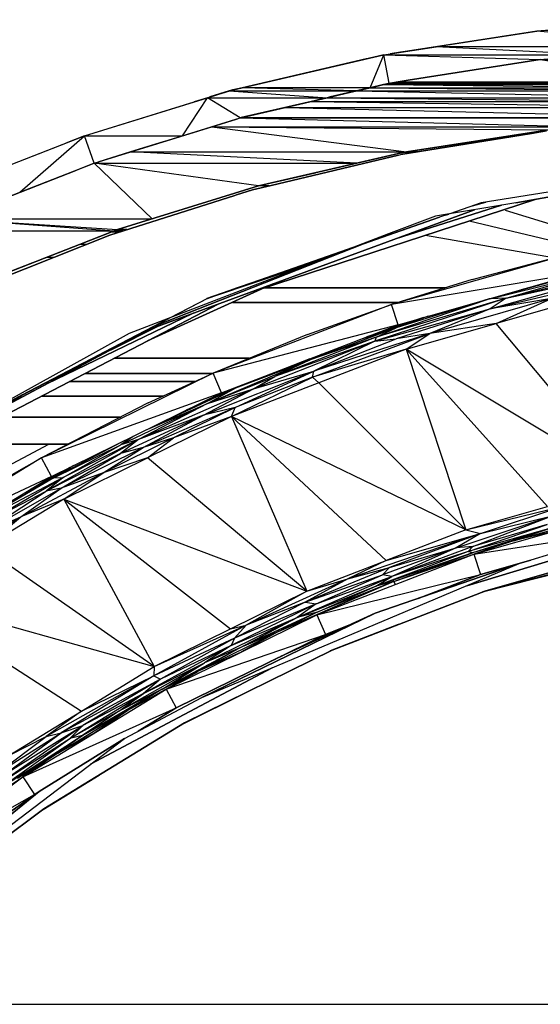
# Model space of a CAD drawing. Header units: millimetres. Extents: x 61846 to 198573, y 13020 to 52988.
# Tile 205 of 240: x 180798 to 181164, y 25758 to 26451. Entities that reach past the tile are written whole.
import ezdxf

# ---------------------------------------------------------------- set-up
doc = ezdxf.new("R2010")
doc.units = ezdxf.units.MM
for name, color, linetype, lineweight in [('A-COLS', 52, 'Continuous', 35), ('A-ROOF', 132, 'Continuous', 35), ('S-BEAM', 12, 'Continuous', 35)]:
    doc.layers.add(name, color=color, linetype=linetype, lineweight=lineweight)

# ---------------------------------------------------------------- blocks, each defined once
blk = doc.blocks.new('28_PBT_SF_toneeltoren_dakboog_28_PBT_SF_toneeltoren_dakboog as R_2584242 - 28_PBT_SF_toneeltoren_dakboog_28_PBT_SF_toneeltoren_dakboog as R_2584242-313469-GZ lierenkamer 3')
at = {"layer": 'S-BEAM', "color": 250, "lineweight": 25}
for p, q in [((-47560.05, 26375.52), (-47865.66, 26321.9)), ((-47560.05, 26375.52), (-47865.66, 26321.9)), ((-47865.66, 26321.9), (-47560.05, 26375.52)), ((-47852.01, 26324.29), (-48044.44, 26261.36)), ((-48044.44, 26261.36), (-47852.01, 26324.29)), ((-47865.66, 26321.9), (-47922.16, 26312.45)), ((-47895.98, 26319.75), (-47886.59, 26322.37)), ((-47886.59, 26322.37), (-47895.98, 26319.75)), ((-47894.74, 26317.04), (-48126.22, 26231.95)), ((-48126.22, 26231.95), (-47894.74, 26317.04)), ((-47875.63, 26320.23), (-47950.25, 26296.63)), ((-47950.25, 26296.63), (-47875.63, 26320.23)), ((-47922.16, 26312.45), (-47955.1, 26300.02)), ((-47955.1, 26300.02), (-48137.66, 26229.9)), ((-48119.91, 26235.24), (-47972.86, 26293.04)), ((-47972.86, 26293.04), (-48119.91, 26235.24)), ((-47978.51, 26291.03), (-48082.96, 26254.52)), ((-48082.96, 26254.52), (-47978.51, 26291.03)), ((-48082.97, 26254.51), (-48005.26, 26280.75)), ((-48005.26, 26280.75), (-48082.97, 26254.51)), ((-48124.7, 26224.82), (-48037.07, 26264.72)), ((-48037.07, 26264.72), (-48124.7, 26224.82)), ((-48074.54, 26250.95), (-48299.71, 26133.64)), ((-48299.71, 26133.64), (-48074.54, 26250.95)), ((-48195.6, 26194.5), (-48092.67, 26244.28)), ((-48092.67, 26244.28), (-48195.6, 26194.5)), ((-48122.83, 26233.2), (-48230.88, 26175.73)), ((-48230.88, 26175.73), (-48122.83, 26233.2)), ((-48213.4, 26186.42), (-48125.66, 26232.16)), ((-48125.66, 26232.16), (-48213.4, 26186.42)), ((-48150.42, 26218.53), (-48116.32, 26235.59)), ((-48116.32, 26235.59), (-48150.42, 26218.53)), ((-48137.66, 26229.9), (-48266.99, 26158.42)), ((-48212.85, 26186.76), (-48347.91, 26104.16)), ((-48347.91, 26104.16), (-48212.85, 26186.76)), ((-47788.9, 26085.82), (-47900.05, 26052.4)), ((-47900.05, 26052.4), (-47788.9, 26085.82)), ((-47863.13, 26067.98), (-47821.98, 26080.69)), ((-48086.56, 25973.66), (-47863.13, 26067.98)), ((-47964.46, 26033.03), (-47863.13, 26067.98)), ((-47863.13, 26067.98), (-47964.46, 26033.03)), ((-47964.46, 26033.03), (-48086.56, 25973.66)), ((-48086.56, 25973.66), (-47964.46, 26033.03)), ((-48031.09, 26002.54), (-47964.46, 26033.03)), ((-47964.46, 26033.03), (-48031.09, 26002.54)), ((-48038.01, 25999.38), (-48034.81, 26000.84)), ((-48034.81, 26000.84), (-48038.01, 25999.38)), ((-48164.8, 25926.83), (-48036.96, 25994.6)), ((-48036.96, 25994.6), (-48164.8, 25926.83)), ((-48141.01, 25944.91), (-48086.56, 25973.66)), ((-48360.78, 25777.85), (-48141.01, 25944.91)), ((-48141.01, 25944.91), (-48201.08, 25907.6)), ((-48201.08, 25907.6), (-48141.01, 25944.91)), ((-48201.08, 25907.6), (-48360.78, 25777.85)), ((-48360.78, 25777.85), (-48201.08, 25907.6)), ((-48201.08, 25907.6), (-48234.79, 25883.84)), ((-48234.79, 25883.84), (-48201.08, 25907.6))]:
    blk.add_line(p, q, dxfattribs=at)
blk = doc.blocks.new('28_PBT_SF_toneeltoren_dakboog_28_PBT_SF_toneeltoren_dakboog as R_2584242 - 28_PBT_SF_toneeltoren_dakboog_28_PBT_SF_toneeltoren_dakboog as R_2584242-313473-GZ lierenkamer 3')
blk.add_blockref('28_PBT_SF_toneeltoren_dakboog_28_PBT_SF_toneeltoren_dakboog as R_2584242 - 28_PBT_SF_toneeltoren_dakboog_28_PBT_SF_toneeltoren_dakboog as R_2584242-313469-GZ lierenkamer 3', (0, 0))
blk = doc.blocks.new('28_PBT_SC_staal_H-profiel_gekromd_dak toneeltoren_S355_HE200B_betondak_as 20_2666731 - 28_PBT_SC_staal_H-profiel_gekromd_dak toneeltoren_S355_HE200B_betondak_as 20_2666731-313531-GZ lierenkamer 3')
at = {"layer": 'A-COLS', "color": 250, "lineweight": 25}
for p, q in [((-47823.57, 26287.24), (-47953.02, 26250.33)), ((-47872.4, 26254.75), (-47796.48, 26273.69)), ((-47820.16, 26272.64), (-47953.02, 26250.33)), ((-47948.33, 26236.08), (-47820.16, 26272.64)), ((-47884.24, 26254.36), (-47824.53, 26270.86)), ((-47883.83, 26254.48), (-47816.27, 26271.01)), ((-47883.72, 26247.38), (-47803.54, 26269.72)), ((-47883.72, 26247.38), (-47792.35, 26268.57)), ((-47872.4, 26254.75), (-47816.27, 26271.01)), ((-47872.4, 26254.75), (-47803.54, 26269.72)), ((-47824.53, 26270.86), (-47861.86, 26260.74)), ((-47872.4, 26254.75), (-47964.84, 26224.57)), ((-47872.4, 26254.75), (-47963.81, 26227.43)), ((-47963.81, 26227.43), (-47884.24, 26254.35)), ((-47884.31, 26254.34), (-47949.84, 26234)), ((-47840.44, 26254.54), (-47926.05, 26230.05)), ((-47872.4, 26254.75), (-47883.97, 26254.43)), ((-47872.4, 26254.75), (-47883.72, 26247.38)), ((-47840.44, 26254.54), (-47883.72, 26247.38)), ((-47816.06, 26255.11), (-47879.38, 26237.05)), ((-47879.38, 26237.05), (-47840.44, 26254.54)), ((-47953.02, 26250.33), (-48078.63, 26201.95)), ((-47964.84, 26224.57), (-47883.72, 26247.38)), ((-47948.33, 26236.08), (-47953.02, 26250.33)), ((-47883.72, 26247.38), (-47949.81, 26226.16)), ((-47883.72, 26247.38), (-47926.05, 26230.05)), ((-47930.49, 26241.17), (-47970.38, 26227.59)), ((-47927.15, 26242.12), (-47949.84, 26234)), ((-47948.33, 26236.08), (-48078.63, 26201.95)), ((-48072.71, 26188.17), (-47948.33, 26236.08)), ((-47949.84, 26234), (-48010.18, 26211.55)), ((-47975.43, 26225.64), (-47949.84, 26234)), ((-47963.81, 26227.43), (-47949.84, 26234)), ((-47942.71, 26218.98), (-47879.38, 26237.05)), ((-47879.38, 26237.05), (-47926.05, 26230.05)), ((-47785.56, 26124.63), (-47879.38, 26237.05)), ((-47963.81, 26227.43), (-48035.17, 26199.73)), ((-47963.81, 26227.43), (-48010.18, 26211.55)), ((-48008.67, 26199.18), (-47926.05, 26230.05)), ((-47926.05, 26230.05), (-48007.66, 26203.43)), ((-48007.66, 26203.43), (-47949.81, 26226.16)), ((-47963.81, 26227.43), (-47964.84, 26224.57)), ((-47964.84, 26224.57), (-47949.81, 26226.16)), ((-47926.05, 26230.05), (-47949.81, 26226.16)), ((-47942.71, 26218.98), (-47926.05, 26230.05)), ((-47964.84, 26224.57), (-48050.08, 26190.93)), ((-47964.84, 26224.57), (-48035.17, 26199.73)), ((-47942.71, 26218.98), (-48008.67, 26199.18)), ((-47964.84, 26224.57), (-48007.66, 26203.43)), ((-47942.71, 26218.98), (-48004.15, 26195.31)), ((-47785.56, 26124.63), (-47942.71, 26218.98)), ((-47942.71, 26218.98), (-47900.82, 26091.69)), ((-47942.71, 26218.98), (-47843.19, 26108.16)), ((-48082.51, 26180.68), (-48010.18, 26211.55)), ((-48010.52, 26212.12), (-48062.55, 26191.69)), ((-48062.55, 26191.69), (-48010.18, 26211.55)), ((-48010.18, 26211.55), (-48035.17, 26199.73)), ((-48002.44, 26215.24), (-48010.18, 26211.55)), ((-48078.63, 26201.95), (-48199.39, 26142.5)), ((-48085.47, 26172.54), (-48007.66, 26203.43)), ((-48082.51, 26180.68), (-48035.17, 26199.73)), ((-48072.71, 26188.17), (-48078.63, 26201.95)), ((-48065.6, 26171.63), (-48008.67, 26199.18)), ((-48063.15, 26177.9), (-48007.66, 26203.43)), ((-48008.67, 26199.18), (-48063.15, 26177.9)), ((-48062.55, 26191.69), (-48042.19, 26199.93)), ((-48050.08, 26190.93), (-48007.66, 26203.43)), ((-48050.08, 26190.93), (-48035.17, 26199.73)), ((-48008.67, 26199.18), (-48007.66, 26203.43)), ((-48004.15, 26195.31), (-48008.67, 26199.18)), ((-48050.08, 26190.93), (-48131.04, 26155.25)), ((-48117.89, 26165.92), (-48062.55, 26191.69)), ((-48062.55, 26191.69), (-48097.62, 26175.9)), ((-48085.47, 26172.54), (-48050.08, 26190.93)), ((-48082.51, 26180.68), (-48062.55, 26191.69)), ((-48082.51, 26180.68), (-48050.08, 26190.93)), ((-48072.71, 26188.17), (-48062.55, 26191.69)), ((-48004.15, 26195.31), (-48065.6, 26171.63)), ((-47900.82, 26091.69), (-48004.15, 26195.31)), ((-48072.71, 26188.17), (-48199.39, 26142.5)), ((-48192.28, 26129.29), (-48072.71, 26188.17)), ((-48082.51, 26180.68), (-48143.52, 26151.72)), ((-48082.51, 26180.68), (-48131.04, 26155.25)), ((-48063.15, 26177.9), (-48127.85, 26149.69)), ((-48126.2, 26161.83), (-48082.51, 26180.68)), ((-48063.15, 26177.9), (-48106.5, 26156.45)), ((-48063.15, 26177.9), (-48085.47, 26172.54)), ((-48065.6, 26171.63), (-48063.15, 26177.9)), ((-48085.47, 26172.54), (-48143.76, 26145.56)), ((-48085.47, 26172.54), (-48131.04, 26155.25)), ((-48127.85, 26149.69), (-48085.47, 26172.54)), ((-48065.6, 26171.63), (-48124.67, 26142.54)), ((-48065.6, 26171.63), (-48106.5, 26156.45)), ((-47900.82, 26091.69), (-48065.6, 26171.63)), ((-48065.6, 26171.63), (-48012.66, 26048.53)), ((-48065.6, 26171.63), (-47956.74, 26070.11)), ((-48106.5, 26156.45), (-48155.98, 26131.95)), ((-48134.87, 26157.56), (-48143.52, 26151.72)), ((-48106.5, 26156.45), (-48127.85, 26149.69)), ((-48124.67, 26142.54), (-48106.5, 26156.45)), ((-48131.04, 26155.25), (-48196.21, 26118.88)), ((-48143.61, 26153.25), (-48190.67, 26128.38)), ((-48190.67, 26128.38), (-48143.52, 26151.72)), ((-48127.85, 26149.69), (-48185.56, 26121.01)), ((-48131.04, 26155.25), (-48184.13, 26128.69)), ((-48184.13, 26128.69), (-48143.52, 26151.72)), ((-48155.98, 26131.95), (-48127.85, 26149.69)), ((-48131.04, 26155.25), (-48143.76, 26145.56)), ((-48127.85, 26149.69), (-48143.76, 26145.56)), ((-48131.04, 26155.25), (-48143.52, 26151.72)), ((-48199.39, 26142.5), (-48314.34, 26072.45)), ((-48192.28, 26129.29), (-48199.39, 26142.5)), ((-48143.76, 26145.56), (-48196.21, 26118.88)), ((-48185.56, 26121.01), (-48143.76, 26145.56)), ((-48183.74, 26113.45), (-48124.67, 26142.54)), ((-48124.67, 26142.54), (-48155.98, 26131.95)), ((-48012.66, 26048.53), (-48124.67, 26142.54)), ((-48179.41, 26135.63), (-48207.43, 26120.06)), ((-48176.69, 26136.97), (-48190.67, 26128.38)), ((-48192.28, 26129.29), (-48314.34, 26072.45)), ((-48306.09, 26059.93), (-48192.28, 26129.29)), ((-48184.13, 26128.69), (-48249.3, 26094.27)), ((-48190.67, 26128.38), (-48249.3, 26094.27)), ((-48235.94, 26098.3), (-48184.13, 26128.69)), ((-48214.02, 26101.03), (-48155.98, 26131.95)), ((-48190.67, 26128.38), (-48213.65, 26116.27)), ((-48184.13, 26128.69), (-48196.21, 26118.88)), ((-48190.67, 26128.38), (-48184.13, 26128.69)), ((-48155.98, 26131.95), (-48185.56, 26121.01)), ((-48183.74, 26113.45), (-48155.98, 26131.95)), ((-48243.9, 26087.77), (-48185.56, 26121.01)), ((-48214.02, 26101.03), (-48185.56, 26121.01)), ((-48185.56, 26121.01), (-48196.21, 26118.88)), ((-48243.9, 26087.77), (-48196.21, 26118.88)), ((-48235.94, 26098.3), (-48196.21, 26118.88)), ((-48183.74, 26113.45), (-48239.96, 26079.17)), ((-48183.74, 26113.45), (-48214.02, 26101.03)), ((-48183.74, 26113.45), (-48120.16, 25995.49)), ((-48183.74, 26113.45), (-48066.41, 26022.01)), ((-48183.74, 26113.45), (-48012.66, 26048.53)), ((-47900.82, 26091.69), (-47830.52, 26109.06)), ((-47900.82, 26091.69), (-47843.19, 26108.16)), ((-47895.19, 26074.59), (-47781.46, 26107.1)), ((-47890.3, 26089.13), (-47830.52, 26109.06)), ((-48266.35, 26068.53), (-48214.02, 26101.03)), ((-48243.9, 26087.77), (-48214.02, 26101.03)), ((-48239.96, 26079.17), (-48214.02, 26101.03)), ((-47907.56, 26079.03), (-47840.08, 26101.63)), ((-47895.87, 26080.11), (-47840.08, 26101.63)), ((-47890.3, 26089.13), (-47840.08, 26101.63)), ((-47867.21, 26084), (-47804.8, 26101.73)), ((-47899.06, 26076.62), (-47843.57, 26095.62)), ((-47839.31, 26093.42), (-47899.06, 26076.62)), ((-47839.31, 26093.42), (-47895.93, 26075.69)), ((-47843.57, 26095.62), (-47895.87, 26080.11)), ((-47839.31, 26093.42), (-47867.21, 26084)), ((-47890.3, 26089.13), (-47983.7, 26057.18)), ((-47900.82, 26091.69), (-47956.74, 26070.11)), ((-47956.74, 26070.11), (-47890.3, 26089.13)), ((-47890.3, 26089.13), (-47954.54, 26065.3)), ((-47890.3, 26089.13), (-47907.56, 26079.03)), ((-47900.82, 26091.69), (-47890.3, 26089.13)), ((-47895.19, 26074.59), (-47778.04, 26092.49)), ((-47838.33, 26090.85), (-47867.21, 26084)), ((-47895.87, 26080.11), (-47952.8, 26058.98)), ((-47895.87, 26080.11), (-47907.56, 26079.03)), ((-47899.06, 26076.62), (-47895.87, 26080.11)), ((-47867.21, 26084), (-47895.93, 26075.69)), ((-47867.21, 26084), (-47895.19, 26074.59)), ((-47886.75, 26048.95), (-47775.31, 26080.81)), ((-47775.31, 26080.81), (-47886.75, 26048.95)), ((-48120.16, 25995.49), (-48239.96, 26079.17)), ((-48005.54, 26031.99), (-47895.19, 26074.59)), ((-47899.06, 26076.62), (-47964, 26052.23)), ((-47895.93, 26075.69), (-47964, 26052.23)), ((-47907.56, 26079.03), (-47959.46, 26060.12)), ((-47954.54, 26065.3), (-47907.56, 26079.03)), ((-47907.56, 26079.03), (-47952.8, 26058.98)), ((-47899.06, 26076.62), (-47952.8, 26058.98)), ((-47951.3, 26055.52), (-47895.93, 26075.69)), ((-47951.3, 26055.52), (-47895.19, 26074.59)), ((-47895.93, 26075.69), (-47899.06, 26076.62)), ((-47895.19, 26074.59), (-47890.5, 26060.35)), ((-48012.66, 26048.53), (-47956.74, 26070.11)), ((-47956.74, 26070.11), (-47983.7, 26057.18)), ((-47855.02, 26070.49), (-47890.5, 26060.35)), ((-47890.5, 26060.35), (-47855.02, 26070.49)), ((-48019.35, 26030.12), (-47952.8, 26058.98)), ((-47954.54, 26065.3), (-48013.86, 26040.76)), ((-48013.86, 26040.76), (-47959.46, 26060.12)), ((-48006.17, 26039.61), (-47959.46, 26060.12)), ((-48006.17, 26039.61), (-47952.8, 26058.98)), ((-48005.54, 26031.99), (-47890.5, 26060.35)), ((-47983.7, 26057.18), (-47954.54, 26065.3)), ((-47964, 26052.23), (-47952.8, 26058.98)), ((-47954.54, 26065.3), (-47959.46, 26060.12)), ((-47952.8, 26058.98), (-47959.46, 26060.12)), ((-47890.5, 26060.35), (-47934.32, 26043.43)), ((-47934.32, 26043.43), (-47890.5, 26060.35)), ((-47983.7, 26057.18), (-48055.29, 26024.64)), ((-47951.32, 26055.58), (-48032.71, 26020.29)), ((-48019.35, 26030.12), (-47964, 26052.23)), ((-47983.7, 26057.18), (-48013.86, 26040.76)), ((-48012.66, 26048.53), (-47983.7, 26057.18)), ((-47951.3, 26055.52), (-48005.54, 26031.99)), ((-47951.3, 26055.52), (-48005.34, 26033.75)), ((-48005.34, 26033.75), (-47964, 26052.23)), ((-47978.44, 26043.83), (-47951.32, 26055.58)), ((-47951.3, 26055.52), (-47964, 26052.23)), ((-47951.3, 26055.52), (-47950.37, 26053.3)), ((-48296.19, 26044.89), (-48171.31, 25964.24)), ((-48296.19, 26044.89), (-48120.16, 25995.49)), ((-48066.41, 26022.01), (-48012.66, 26048.53)), ((-48012.66, 26048.53), (-48055.29, 26024.64)), ((-47994.88, 26007.19), (-47886.75, 26048.95)), ((-47886.75, 26048.95), (-47994.88, 26007.19)), ((-48006.17, 26039.61), (-48065.83, 26010.39)), ((-48013.86, 26040.76), (-48063.63, 26015.48)), ((-48006.17, 26039.61), (-48063.63, 26015.48)), ((-48013.86, 26040.76), (-48055.29, 26024.64)), ((-47978.44, 26043.83), (-48032.71, 26020.29)), ((-48006.17, 26039.61), (-48019.35, 26030.12)), ((-48013.86, 26040.76), (-48006.17, 26039.61)), ((-48111.62, 25979.64), (-48005.54, 26031.99)), ((-48005.34, 26033.75), (-48059.91, 26008.73)), ((-48005.34, 26033.75), (-48032.68, 26020.24)), ((-48032.68, 26020.24), (-48005.54, 26031.99)), ((-48005.34, 26033.75), (-48019.35, 26030.12)), ((-48005.54, 26031.99), (-48009.18, 26030.43)), ((-48005.54, 26031.99), (-48002.78, 26033.2)), ((-48005.54, 26031.99), (-47999.62, 26018.21)), ((-48055.29, 26024.64), (-48120.43, 25988.92)), ((-48120.16, 25995.49), (-48055.29, 26024.64)), ((-48019.35, 26030.12), (-48084.6, 25998.21)), ((-48066.41, 26022.01), (-48055.29, 26024.64)), ((-48065.83, 26010.39), (-48019.35, 26030.12)), ((-48055.29, 26024.64), (-48063.63, 26015.48)), ((-48059.91, 26008.73), (-48019.35, 26030.12)), ((-47981.83, 26025.08), (-47999.62, 26018.21)), ((-47999.62, 26018.21), (-47981.83, 26025.08)), ((-48120.16, 25995.49), (-48066.41, 26022.01)), ((-48111.62, 25979.64), (-47999.62, 26018.21)), ((-47999.62, 26018.21), (-48104.5, 25966.44)), ((-48104.5, 25966.44), (-47999.62, 26018.21)), ((-48032.68, 26020.24), (-48088.09, 25992.68)), ((-48032.68, 26020.24), (-48059.91, 26008.73)), ((-48032.68, 26020.24), (-48058.58, 26005.82)), ((-48065.83, 26010.39), (-48127.61, 25976.54)), ((-48063.63, 26015.48), (-48120.43, 25988.92)), ((-48063.63, 26015.48), (-48115.66, 25986.7)), ((-48065.83, 26010.39), (-48115.66, 25986.7)), ((-48065.83, 26010.39), (-48084.6, 25998.21)), ((-48063.63, 26015.48), (-48065.83, 26010.39)), ((-48114.45, 25979.61), (-48059.91, 26008.73)), ((-48098.8, 25955.87), (-47994.88, 26007.19)), ((-47994.88, 26007.19), (-48098.8, 25955.87)), ((-48059.91, 26008.73), (-48088.09, 25992.68)), ((-48088.09, 25992.68), (-48058.58, 26005.82)), ((-48059.91, 26008.73), (-48084.6, 25998.21)), ((-48144.91, 25964.08), (-48084.6, 25998.21)), ((-48127.61, 25976.54), (-48084.6, 25998.21)), ((-48114.45, 25979.61), (-48084.6, 25998.21)), ((-48171.31, 25964.24), (-48120.16, 25995.49)), ((-48138.68, 25964.78), (-48089.03, 25992.17)), ((-48120.16, 25995.49), (-48120.43, 25988.92)), ((-48114.45, 25979.61), (-48089.03, 25992.22)), ((-48088.09, 25992.68), (-48111.62, 25979.64)), ((-48120.43, 25988.92), (-48196.1, 25946.34)), ((-48120.43, 25988.92), (-48185.47, 25948.81)), ((-48115.66, 25986.7), (-48185.47, 25948.81)), ((-48171.31, 25964.24), (-48120.43, 25988.92)), ((-48115.66, 25986.7), (-48170.23, 25954.04)), ((-48115.66, 25986.7), (-48127.61, 25976.54)), ((-48120.43, 25988.92), (-48115.66, 25986.7)), ((-48111.62, 25979.64), (-48106.74, 25982.4)), ((-48212.55, 25917.96), (-48111.62, 25979.64)), ((-48179.46, 25945), (-48127.61, 25976.54)), ((-48114.45, 25979.61), (-48170.52, 25946.9)), ((-48127.61, 25976.54), (-48170.23, 25954.04)), ((-48114.45, 25979.61), (-48144.91, 25964.08)), ((-48144.91, 25964.08), (-48127.61, 25976.54)), ((-48138.68, 25964.78), (-48111.62, 25979.64)), ((-48114.45, 25979.61), (-48138.68, 25964.78)), ((-48111.62, 25979.64), (-48115.7, 25977.45)), ((-48111.62, 25979.64), (-48104.5, 25966.44)), ((-48222.46, 25932.99), (-48171.31, 25964.24)), ((-48212.55, 25917.96), (-48104.5, 25966.44)), ((-48171.31, 25964.24), (-48196.1, 25946.34)), ((-48187.95, 25934.58), (-48138.68, 25964.78)), ((-48144.91, 25964.08), (-48179.46, 25945)), ((-48170.52, 25946.9), (-48138.68, 25964.78)), ((-48144.91, 25964.08), (-48170.52, 25946.9)), ((-48162.08, 25948.8), (-48138.68, 25964.78)), ((-48104.5, 25966.44), (-48131.47, 25949.95)), ((-48131.47, 25949.95), (-48104.5, 25966.44)), ((-48197.69, 25895.41), (-48098.8, 25955.87)), ((-48098.8, 25955.87), (-48197.69, 25895.41)), ((-48233.68, 25918.36), (-48185.47, 25948.81)), ((-48228.87, 25913.35), (-48170.23, 25954.04)), ((-48225.08, 25919.84), (-48170.23, 25954.04)), ((-48225.08, 25919.84), (-48185.47, 25948.81)), ((-48196.1, 25946.34), (-48185.47, 25948.81)), ((-48187.95, 25934.58), (-48162.11, 25948.79)), ((-48185.47, 25948.81), (-48170.23, 25954.04)), ((-48179.46, 25945), (-48170.23, 25954.04)), ((-48233.68, 25918.36), (-48196.1, 25946.34)), ((-48228.87, 25913.35), (-48179.46, 25945)), ((-48228.63, 25909.92), (-48170.52, 25946.9)), ((-48228.63, 25909.92), (-48179.46, 25945)), ((-48222.46, 25932.99), (-48196.1, 25946.34)), ((-48170.52, 25946.9), (-48216.36, 25916.67)), ((-48170.52, 25946.9), (-48187.95, 25934.58)), ((-48170.52, 25946.9), (-48179.46, 25945)), ((-48187.95, 25934.58), (-48216.36, 25916.67)), ((-48187.95, 25934.58), (-48212.55, 25917.96)), ((-48212.55, 25917.96), (-48209.09, 25920.31)), ((-48307.53, 25847.45), (-48212.55, 25917.96)), ((-48234.06, 25903.46), (-48212.55, 25917.96)), ((-48212.55, 25917.96), (-48204.3, 25905.44)), ((-48307.53, 25847.45), (-48204.3, 25905.44)), ((-48204.3, 25905.43), (-48207.04, 25903.4)), ((-48207.04, 25903.4), (-48204.3, 25905.43)), ((-48290.74, 25826.3), (-48197.69, 25895.41)), ((-48197.69, 25895.41), (-48290.74, 25826.3))]:
    blk.add_line(p, q, dxfattribs=at)
blk = doc.blocks.new('28_PBT_SC_staal_H-profiel_gekromd_dak toneeltoren_S355_HE200B_betondak_as 20_2666731 - 28_PBT_SC_staal_H-profiel_gekromd_dak toneeltoren_S355_HE200B_betondak_as 20_2666731-313535-GZ lierenkamer 3')
blk.add_blockref('28_PBT_SC_staal_H-profiel_gekromd_dak toneeltoren_S355_HE200B_betondak_as 20_2666731 - 28_PBT_SC_staal_H-profiel_gekromd_dak toneeltoren_S355_HE200B_betondak_as 20_2666731-313531-GZ lierenkamer 3', (0, 0))
blk = doc.blocks.new('28_PBT_SC_staal_H-profiel_gekromd_dak toneeltoren_S355_HE200B_betondak_as 20_3531985 - 28_PBT_SC_staal_H-profiel_gekromd_dak toneeltoren_S355_HE200B_betondak_as 20_3531985-313708-GZ lierenkamer 3')
at = {"layer": 'A-COLS', "color": 250, "lineweight": 25}
for p, q in [((-47896.36, 26268.04), (-47823.57, 26287.24)), ((-47896.36, 26268.04), (-47953.02, 26250.33)), ((-48012.08, 26229.19), (-47953.02, 26250.33)), ((-48012.08, 26229.19), (-48078.63, 26201.95)), ((-48124.26, 26181.06), (-48078.63, 26201.95)), ((-48124.26, 26181.06), (-48199.39, 26142.5)), ((-48232.15, 26123.97), (-48199.39, 26142.5)), ((-47731.15, 26088.57), (-47888.95, 26048.1)), ((-47888.95, 26048.1), (-47731.15, 26088.57)), ((-47886.75, 26048.95), (-47731.71, 26088.47)), ((-47731.71, 26088.47), (-47886.75, 26048.95)), ((-47948.37, 26025.15), (-47996.21, 26006.53)), ((-47996.21, 26006.53), (-47948.37, 26025.15)), ((-48055.41, 25977.3), (-48099.76, 25955.29)), ((-48099.76, 25955.29), (-48055.41, 25977.3)), ((-48158.9, 25919.13), (-48198.29, 25894.97)), ((-48198.29, 25894.97), (-48158.9, 25919.13))]:
    blk.add_line(p, q, dxfattribs=at)
blk = doc.blocks.new('28_PBT_SC_staal_H-profiel_gekromd_dak toneeltoren_S355_HE200B_betondak_as 20_3531985 - 28_PBT_SC_staal_H-profiel_gekromd_dak toneeltoren_S355_HE200B_betondak_as 20_3531985-313712-GZ lierenkamer 3')
blk.add_blockref('28_PBT_SC_staal_H-profiel_gekromd_dak toneeltoren_S355_HE200B_betondak_as 20_3531985 - 28_PBT_SC_staal_H-profiel_gekromd_dak toneeltoren_S355_HE200B_betondak_as 20_3531985-313708-GZ lierenkamer 3', (0, 0))
blk = doc.blocks.new('28_PBT_SC_staal_H-profiel_gekromd_dak toneeltoren hoek_S355_HE200B_betondak_as 20_3625036 - 28_PBT_SC_staal_H-profiel_gekromd_dak toneeltoren hoek_S355_HE200B_betondak_as 20_3625036-313802-GZ lierenkamer 3')
at = {"layer": 'A-COLS', "color": 250, "lineweight": 25}
blk.add_line((-48239.99, 26127.73), (-48194.21, 26152.02), dxfattribs=at)
blk = doc.blocks.new('28_PBT_SC_staal_H-profiel_gekromd_dak toneeltoren hoek_S355_HE200B_betondak_as 20_3625036 - 28_PBT_SC_staal_H-profiel_gekromd_dak toneeltoren hoek_S355_HE200B_betondak_as 20_3625036-313806-GZ lierenkamer 3')
blk.add_blockref('28_PBT_SC_staal_H-profiel_gekromd_dak toneeltoren hoek_S355_HE200B_betondak_as 20_3625036 - 28_PBT_SC_staal_H-profiel_gekromd_dak toneeltoren hoek_S355_HE200B_betondak_as 20_3625036-313802-GZ lierenkamer 3', (0, 0))
blk = doc.blocks.new('28_PBT_SF_toneeltoren_dakboog_28_PBT_SF_toneeltoren_dakboog as R - 28_PBT_SF_toneeltoren_dakboog_28_PBT_SF_toneeltoren_dakboog as R-332845-GZ lierenkamer 3')
at = {"layer": 'S-BEAM', "color": 250, "lineweight": 25}
blk.add_line((-48367.45, 25757.81), (-47782.02, 25757.81), dxfattribs=at)
blk = doc.blocks.new('TadP_A_CON_CONSTRUCTIE_rvt-5-GZ lierenkamer 3')
at = {"layer": 'A-COLS', "color": 10, "lineweight": 18}
for name in ['28_PBT_SC_staal_H-profiel_gekromd_dak toneeltoren_S355_HE200B_betondak_as 20_2666731 - 28_PBT_SC_staal_H-profiel_gekromd_dak toneeltoren_S355_HE200B_betondak_as 20_2666731-313535-GZ lierenkamer 3', '28_PBT_SC_staal_H-profiel_gekromd_dak toneeltoren_S355_HE200B_betondak_as 20_3531985 - 28_PBT_SC_staal_H-profiel_gekromd_dak toneeltoren_S355_HE200B_betondak_as 20_3531985-313712-GZ lierenkamer 3', '28_PBT_SC_staal_H-profiel_gekromd_dak toneeltoren hoek_S355_HE200B_betondak_as 20_3625036 - 28_PBT_SC_staal_H-profiel_gekromd_dak toneeltoren hoek_S355_HE200B_betondak_as 20_3625036-313806-GZ lierenkamer 3']:
    blk.add_blockref(name, (0, 0), dxfattribs=at)
at = {"layer": 'S-BEAM', "color": 10, "lineweight": 18}
for name in ['28_PBT_SF_toneeltoren_dakboog_28_PBT_SF_toneeltoren_dakboog as R_2584242 - 28_PBT_SF_toneeltoren_dakboog_28_PBT_SF_toneeltoren_dakboog as R_2584242-313473-GZ lierenkamer 3', '28_PBT_SF_toneeltoren_dakboog_28_PBT_SF_toneeltoren_dakboog as R - 28_PBT_SF_toneeltoren_dakboog_28_PBT_SF_toneeltoren_dakboog as R-332845-GZ lierenkamer 3']:
    blk.add_blockref(name, (0, 0), dxfattribs=at)
blk = doc.blocks.new('27_NOAHH_Dak_Dak-x 2835671 - 21_10_Baksteen wit halfsteens-163091-GZ lierenkamer 3')
at = {"layer": 'A-ROOF', "color": 250, "lineweight": 25}
for p, q in [((-47850.72, 26442.92), (-47754.28, 26450.85)), ((-47850.71, 26442.83), (-47754.28, 26450.85)), ((-47850.71, 26442.83), (-47755.63, 26450.65)), ((-47850.72, 26442.87), (-47953.99, 26426.75)), ((-47945.21, 26428.13), (-47850.72, 26442.87)), ((-47945.21, 26428.13), (-47850.72, 26442.87)), ((-47850.72, 26442.87), (-47921.52, 26431.82)), ((-47850.72, 26442.92), (-47850.71, 26442.83)), ((-47741.04, 26431.82), (-47850.72, 26442.87)), ((-47958.54, 26426.05), (-48058.22, 26402.96)), ((-48058.22, 26402.96), (-47958.54, 26426.05)), ((-48058.22, 26402.96), (-47958.54, 26426.05)), ((-47970.81, 26423.21), (-47958.54, 26426.05)), ((-47970.81, 26423.21), (-47958.54, 26426.05)), ((-47968.16, 26402.95), (-47958.54, 26426.05)), ((-47958.54, 26426.05), (-47921.52, 26431.82)), ((-47958.54, 26426.05), (-47921.52, 26431.82)), ((-47958.54, 26426.05), (-47921.52, 26431.82)), ((-47958.54, 26426.05), (-47953.99, 26426.75)), ((-47954.66, 26406.09), (-47958.54, 26426.05)), ((-47958.54, 26426.05), (-47848.32, 26422.82)), ((-47958.54, 26426.05), (-47809.84, 26426.05)), ((-47953.99, 26426.75), (-47921.52, 26431.82)), ((-47945.21, 26428.13), (-47953.99, 26426.75)), ((-47741.04, 26431.82), (-47921.52, 26431.82)), ((-47809.84, 26426.05), (-47921.52, 26431.82)), ((-48064.86, 26401.42), (-47970.81, 26423.21)), ((-48064.86, 26401.42), (-47971.62, 26423.02)), ((-48064.86, 26401.42), (-47971.62, 26423.02)), ((-47970.81, 26423.21), (-48058.27, 26402.95)), ((-47971.62, 26423.02), (-47970.81, 26423.21)), ((-47941.32, 26408.19), (-47848.32, 26422.82)), ((-47848.32, 26422.82), (-47941.32, 26408.19)), ((-47956.38, 26405.69), (-47976.78, 26400.95)), ((-47968.17, 26402.95), (-47956.38, 26405.69)), ((-47958.48, 26405.2), (-47968.1, 26402.96)), ((-47956.38, 26405.69), (-47954.66, 26406.09)), ((-47954.66, 26406.09), (-47956.38, 26405.69)), ((-47954.66, 26406.09), (-47941.32, 26408.19)), ((-47954.66, 26406.09), (-47941.32, 26408.19)), ((-48082.6, 26395.93), (-48067.2, 26400.7)), ((-48080.91, 26396.45), (-48064.86, 26401.42)), ((-48067.2, 26400.7), (-48080.91, 26396.45)), ((-48064.86, 26401.42), (-48080.66, 26396.53)), ((-48080.66, 26396.53), (-48066.94, 26400.78)), ((-48067.2, 26400.7), (-48058.27, 26402.95)), ((-48067.2, 26400.7), (-48064.86, 26401.42)), ((-48067.2, 26400.7), (-47977.85, 26400.7)), ((-48067.2, 26400.7), (-47998.38, 26395.93)), ((-48066.94, 26400.78), (-48064.86, 26401.42)), ((-48064.86, 26401.42), (-48066.94, 26400.78)), ((-48064.86, 26401.42), (-48058.27, 26402.95)), ((-47968.17, 26402.95), (-48058.27, 26402.95)), ((-47977.85, 26400.7), (-48058.27, 26402.95)), ((-47977.85, 26400.7), (-47998.38, 26395.93)), ((-47977.85, 26400.7), (-47996.13, 26396.45)), ((-47995.06, 26396.7), (-47968.17, 26402.95)), ((-47995.06, 26396.7), (-47976.78, 26400.95)), ((-47977.85, 26400.7), (-47995.06, 26396.7)), ((-47977.85, 26400.7), (-47968.17, 26402.95)), ((-47968.17, 26402.95), (-47976.78, 26400.95)), ((-48169.1, 26369.14), (-48082.6, 26395.93)), ((-48169.1, 26369.14), (-48082.6, 26395.93)), ((-48169.1, 26369.14), (-48082.6, 26395.93)), ((-48169.1, 26369.14), (-48082.6, 26395.93)), ((-48169.1, 26369.14), (-48091.89, 26393.05)), ((-48169.1, 26369.14), (-48091.89, 26393.05)), ((-48100.11, 26369.14), (-48082.6, 26395.93)), ((-48082.6, 26395.93), (-48091.89, 26393.05)), ((-48082.6, 26395.93), (-48080.91, 26396.45)), ((-48082.6, 26395.93), (-48080.91, 26396.45)), ((-48082.6, 26395.93), (-47998.38, 26395.93)), ((-48059.52, 26381.72), (-48082.6, 26395.93)), ((-48080.91, 26396.45), (-48080.66, 26396.53)), ((-48059.52, 26381.72), (-47998.38, 26395.93)), ((-48059.52, 26381.72), (-48004.96, 26394.4)), ((-48059.52, 26381.72), (-48004.96, 26394.4)), ((-48047.25, 26384.57), (-47998.38, 26395.93)), ((-47998.38, 26395.93), (-48004.96, 26394.4)), ((-47996.13, 26396.45), (-47998.38, 26395.93)), ((-47996.13, 26396.45), (-47998.38, 26395.93)), ((-47996.13, 26396.45), (-47995.06, 26396.7)), ((-48162.35, 26349.85), (-48059.52, 26381.72)), ((-48162.35, 26349.85), (-48059.52, 26381.72)), ((-48162.35, 26349.85), (-48072.65, 26377.65)), ((-48162.35, 26349.85), (-48072.65, 26377.65)), ((-48100.12, 26369.14), (-48059.52, 26381.72)), ((-48072.65, 26377.65), (-48059.52, 26381.72)), ((-48270.72, 26329.36), (-48169.1, 26369.14)), ((-48270.72, 26329.36), (-48182.22, 26364)), ((-48270.72, 26329.36), (-48182.22, 26364)), ((-48214.73, 26329.36), (-48169.1, 26369.14)), ((-48169.1, 26369.14), (-48182.22, 26364)), ((-48169.1, 26369.14), (-48182.22, 26364)), ((-48162.35, 26349.85), (-48169.1, 26369.14)), ((-48169.1, 26369.14), (-48100.12, 26369.14)), ((-48162.35, 26349.85), (-48100.12, 26369.14)), ((-48262.61, 26310.64), (-48162.35, 26349.85)), ((-48262.61, 26310.64), (-48162.35, 26349.85)), ((-48214.73, 26329.36), (-48162.35, 26349.85)), ((-48175.49, 26344.71), (-48162.35, 26349.85)), ((-48262.61, 26310.64), (-48175.49, 26344.71)), ((-48262.61, 26310.64), (-48175.49, 26344.71)), ((-48262.61, 26310.64), (-48214.73, 26329.36))]:
    blk.add_line(p, q, dxfattribs=at)
blk = doc.blocks.new('27_NOAHH_Dak_Dak-x 2835671 - 21_10_Hout-163087-GZ lierenkamer 3')
at = {"layer": 'A-ROOF', "color": 250, "lineweight": 25}
for p, q in [((-47848.32, 26422.82), (-47741.04, 26431.82)), ((-47848.32, 26422.82), (-47953.86, 26406.21)), ((-47848.32, 26422.82), (-47948.28, 26407.09)), ((-47941.23, 26408.2), (-47848.32, 26422.82)), ((-47941.23, 26408.2), (-47848.32, 26422.82)), ((-47848.32, 26422.82), (-47739.91, 26407.09)), ((-47848.32, 26422.82), (-47740.63, 26422.82)), ((-47956.38, 26405.69), (-47976.78, 26400.95)), ((-47956.38, 26405.69), (-47968.17, 26402.95)), ((-47968.1, 26402.96), (-47954.66, 26406.09)), ((-47968.1, 26402.96), (-47958.59, 26405.17)), ((-47958.59, 26405.17), (-47968.1, 26402.96)), ((-47958.59, 26405.17), (-47954.66, 26406.09)), ((-47958.59, 26405.17), (-47739.82, 26405.17)), ((-47958.59, 26405.17), (-47739.72, 26402.95)), ((-47956.38, 26405.69), (-47954.66, 26406.09)), ((-47956.38, 26405.69), (-47954.66, 26406.09)), ((-47954.66, 26406.09), (-47948.28, 26407.09)), ((-47954.66, 26406.09), (-47948.28, 26407.09)), ((-47954.66, 26406.09), (-47953.86, 26406.21)), ((-47954.66, 26406.09), (-47739.82, 26405.17)), ((-47954.66, 26406.09), (-47739.86, 26406.09)), ((-47941.23, 26408.2), (-47953.86, 26406.21)), ((-47948.28, 26407.09), (-47953.86, 26406.21)), ((-47948.28, 26407.09), (-47739.86, 26406.09)), ((-47948.28, 26407.09), (-47739.91, 26407.09)), ((-47998.38, 26395.93), (-47977.85, 26400.7)), ((-47977.85, 26400.7), (-47996.13, 26396.45)), ((-47968.17, 26402.95), (-47995.06, 26396.7)), ((-47976.78, 26400.95), (-47995.06, 26396.7)), ((-47977.85, 26400.7), (-47995.06, 26396.7)), ((-47968.17, 26402.95), (-47977.85, 26400.7)), ((-47977.85, 26400.7), (-47739.62, 26400.7)), ((-47977.85, 26400.7), (-47739.4, 26395.93)), ((-47968.17, 26402.95), (-47976.78, 26400.95)), ((-47968.17, 26402.95), (-47739.72, 26402.95)), ((-47968.17, 26402.95), (-47739.62, 26400.7)), ((-48059.52, 26381.72), (-47998.38, 26395.93)), ((-48059.52, 26381.72), (-47998.38, 26395.93)), ((-48059.52, 26381.72), (-48004.99, 26394.39)), ((-48059.52, 26381.72), (-48004.99, 26394.39)), ((-47998.38, 26395.93), (-48058.82, 26381.89)), ((-48058.2, 26382.03), (-47998.38, 26395.93)), ((-47998.38, 26395.93), (-48027.65, 26389.13)), ((-48027.65, 26389.13), (-48009.7, 26393.3)), ((-47998.38, 26395.93), (-48009.7, 26393.3)), ((-48009.7, 26393.3), (-47998.38, 26395.93)), ((-48009.7, 26393.3), (-47739.28, 26393.3)), ((-48009.7, 26393.3), (-47739.09, 26389.13)), ((-48004.99, 26394.39), (-47998.38, 26395.93)), ((-47998.38, 26395.93), (-47996.13, 26396.45)), ((-47998.38, 26395.93), (-47996.13, 26396.45)), ((-47998.38, 26395.93), (-47739.4, 26395.93)), ((-47998.32, 26395.93), (-47739.28, 26393.3)), ((-47996.13, 26396.45), (-47995.06, 26396.7)), ((-48058.2, 26382.03), (-48027.65, 26389.13)), ((-48027.65, 26389.13), (-47739.09, 26389.13)), ((-48027.65, 26389.13), (-47738.77, 26382.03)), ((-48106.43, 26367.18), (-48062.03, 26380.94)), ((-48079.54, 26375.52), (-48059.52, 26381.72)), ((-48079.54, 26375.52), (-48059.52, 26381.72)), ((-48079.54, 26375.52), (-48062.03, 26380.94)), ((-48062.03, 26380.94), (-48059.52, 26381.72)), ((-48059.52, 26381.72), (-48058.82, 26381.89)), ((-48059.52, 26381.72), (-47816.23, 26375.52)), ((-48059.52, 26381.72), (-47740.75, 26381.72)), ((-48058.2, 26382.03), (-48058.82, 26381.89)), ((-48058.82, 26381.89), (-47740.75, 26381.72)), ((-48058.82, 26381.89), (-47738.76, 26381.89)), ((-48058.2, 26382.03), (-47738.76, 26381.89)), ((-48058.2, 26382.03), (-47738.77, 26382.03)), ((-48136.86, 26357.75), (-48079.54, 26375.52)), ((-48106.43, 26367.18), (-48079.54, 26375.52)), ((-48079.54, 26375.52), (-47942.48, 26357.75)), ((-48079.54, 26375.52), (-47842.45, 26373.36)), ((-48079.54, 26375.52), (-47816.23, 26375.52)), ((-47883.82, 26366.9), (-47842.45, 26373.36)), ((-47883.82, 26366.9), (-47842.45, 26373.36)), ((-48136.86, 26357.75), (-48106.43, 26367.18)), ((-48113.74, 26364.91), (-48136.86, 26357.75)), ((-48113.74, 26364.91), (-48136.86, 26357.75)), ((-48113.74, 26364.91), (-48106.43, 26367.18)), ((-47942.48, 26357.75), (-47883.82, 26366.9)), ((-47896.57, 26364.91), (-47942.48, 26357.75)), ((-47942.48, 26357.75), (-47896.57, 26364.91)), ((-47896.57, 26364.91), (-47883.82, 26366.9)), ((-48162.35, 26349.85), (-48136.86, 26357.75)), ((-48136.86, 26357.75), (-48159.04, 26350.88)), ((-48136.86, 26357.75), (-48159.04, 26350.88)), ((-47945.24, 26357.32), (-48136.86, 26357.75)), ((-47977.5, 26349.85), (-48136.86, 26357.75)), ((-48136.86, 26357.75), (-47942.48, 26357.75)), ((-48046.59, 26333.85), (-47945.24, 26357.32)), ((-47958.24, 26354.31), (-47945.24, 26357.32)), ((-47945.24, 26357.32), (-47944.89, 26357.37)), ((-47945.24, 26357.32), (-47944.89, 26357.37)), ((-47944.89, 26357.37), (-47942.48, 26357.75)), ((-47942.48, 26357.75), (-47944.89, 26357.37)), ((-48262.61, 26310.64), (-48162.35, 26349.85)), ((-48262.61, 26310.64), (-48162.35, 26349.85)), ((-48162.35, 26349.85), (-48175.27, 26344.8)), ((-48162.35, 26349.85), (-48159.04, 26350.88)), ((-48162.35, 26349.85), (-48159.04, 26350.88)), ((-48046.59, 26333.85), (-48162.35, 26349.85)), ((-48121.55, 26310.64), (-48162.35, 26349.85)), ((-48162.35, 26349.85), (-47977.5, 26349.85)), ((-48046.59, 26333.85), (-47958.24, 26354.31)), ((-48046.59, 26333.85), (-47958.24, 26354.31)), ((-48262.61, 26310.63), (-48175.27, 26344.8)), ((-48262.61, 26310.64), (-48175.27, 26344.8)), ((-48145.97, 26303.07), (-48046.59, 26333.85)), ((-48145.97, 26303.07), (-48059.57, 26329.83)), ((-48145.97, 26303.07), (-48059.57, 26329.83)), ((-48059.57, 26329.83), (-48046.59, 26333.85)), ((-48262.61, 26310.64), (-48148.38, 26302.13)), ((-48262.61, 26310.64), (-48145.97, 26303.07)), ((-48262.61, 26310.64), (-48121.55, 26310.64)), ((-48280.44, 26302.13), (-48148.38, 26302.13)), ((-48229.87, 26270.23), (-48146.29, 26302.95)), ((-48229.87, 26270.23), (-48149.92, 26301.53)), ((-48148.38, 26302.13), (-48146.29, 26302.95)), ((-48146.29, 26302.95), (-48145.97, 26303.07)), ((-48146.29, 26302.95), (-48145.97, 26303.07))]:
    blk.add_line(p, q, dxfattribs=at)
blk = doc.blocks.new('27_NOAHH_Dak_Dak-x 2835671 - 27_10_Kunststof-163083-GZ lierenkamer 3')
at = {"layer": 'A-ROOF', "color": 250, "lineweight": 25}
for p, q in [((-47854.47, 26370.83), (-47946.48, 26355.85)), ((-47946.48, 26355.85), (-47854.47, 26370.83)), ((-47843.9, 26372.55), (-47854.47, 26370.83)), ((-47854.47, 26370.83), (-47843.9, 26372.55)), ((-47948.09, 26355.59), (-48037.86, 26334.18)), ((-48037.86, 26334.18), (-47948.09, 26355.59)), ((-47948.09, 26355.59), (-47946.48, 26355.85)), ((-47948.09, 26355.59), (-47946.48, 26355.85)), ((-48050.77, 26331.1), (-48062.26, 26327.46)), ((-48062.26, 26327.46), (-48050.77, 26331.1)), ((-48037.86, 26334.18), (-48050.77, 26331.1)), ((-48050.77, 26331.1), (-48037.86, 26334.18)), ((-47823.61, 26332.46), (-47889.86, 26321.84)), ((-47823.61, 26332.46), (-47889.86, 26321.84)), ((-48063.42, 26327.1), (-48151.4, 26299.21)), ((-48151.4, 26299.21), (-48063.42, 26327.09)), ((-48062.26, 26327.46), (-48063.42, 26327.1)), ((-48063.42, 26327.09), (-48062.26, 26327.46)), ((-47889.86, 26321.84), (-47911.91, 26314.3)), ((-47889.86, 26321.84), (-47911.91, 26314.3)), ((-47919.21, 26311.78), (-48049.85, 26266.15)), ((-47977.41, 26291.45), (-47919.21, 26311.78)), ((-47915.14, 26313.2), (-47919.21, 26311.78)), ((-47915.14, 26313.2), (-47919.21, 26311.78)), ((-47915.14, 26313.2), (-47912.69, 26314.03)), ((-47912.69, 26314.03), (-47915.14, 26313.2)), ((-48235.02, 26265.85), (-48151.4, 26299.21)), ((-48151.4, 26299.21), (-48235.01, 26265.85)), ((-48049.85, 26266.15), (-47977.41, 26291.45)), ((-48061.62, 26262.04), (-48073.35, 26257.94)), ((-48061.62, 26262.04), (-48073.35, 26257.94)), ((-48061.62, 26262.04), (-48049.85, 26266.15)), ((-48049.85, 26266.15), (-48061.62, 26262.04)), ((-48082.6, 26254.71), (-48155.36, 26216.75)), ((-48082.6, 26254.71), (-48109.21, 26240.83)), ((-48082.6, 26254.71), (-48075.54, 26257.18)), ((-48075.54, 26257.18), (-48082.6, 26254.71)), ((-48075.54, 26257.18), (-48073.35, 26257.94)), ((-48073.35, 26257.94), (-48075.54, 26257.18)), ((-48109.21, 26240.83), (-48155.36, 26216.75)), ((-48171.38, 26208.39), (-48163.35, 26212.58)), ((-48163.35, 26212.58), (-48171.38, 26208.39)), ((-48155.36, 26216.75), (-48163.35, 26212.58)), ((-48155.36, 26216.75), (-48163.35, 26212.58)), ((-48180.47, 26203.65), (-48171.38, 26208.39)), ((-48171.38, 26208.39), (-48180.47, 26203.65)), ((-48245.52, 26169.71), (-48180.47, 26203.65)), ((-48180.47, 26203.65), (-48245.52, 26169.71))]:
    blk.add_line(p, q, dxfattribs=at)
blk = doc.blocks.new('27_NOAHH_Dak_Dak-x 2835671 - 27_NOAHH_Dak_Dak-x 2835671-163054-GZ lierenkamer 3')
for name in ['27_NOAHH_Dak_Dak-x 2835671 - 21_10_Baksteen wit halfsteens-163091-GZ lierenkamer 3', '27_NOAHH_Dak_Dak-x 2835671 - 21_10_Hout-163087-GZ lierenkamer 3', '27_NOAHH_Dak_Dak-x 2835671 - 27_10_Kunststof-163083-GZ lierenkamer 3']:
    blk.add_blockref(name, (0, 0))
blk = doc.blocks.new('27_NOAHH_Dak_Dak-x 2863758 - 21_10_Hout-164661-GZ lierenkamer 3')
at = {"layer": 'A-ROOF', "color": 250, "lineweight": 25}
for p, q in [((-48065.03, 26401.35), (-48067.2, 26400.68)), ((-48058.22, 26402.95), (-48064.8, 26401.42)), ((-47842.39, 26373.36), (-47942.43, 26357.75)), ((-47945.19, 26357.32), (-48046.55, 26333.85)), ((-47942.43, 26357.75), (-47945.19, 26357.32)), ((-47937.47, 26357.32), (-47945.19, 26357.32)), ((-47937.55, 26357.31), (-47945.19, 26357.32)), ((-47934.81, 26357.75), (-47942.43, 26357.75)), ((-48046.55, 26333.85), (-48006.53, 26343.11)), ((-48046.55, 26333.85), (-48017.04, 26340.68)), ((-48046.55, 26333.85), (-48145.93, 26303.07)), ((-48039.25, 26333.85), (-48046.55, 26333.85)), ((-48039.32, 26333.83), (-48046.55, 26333.85)), ((-48145.93, 26303.07), (-48148.33, 26302.13)), ((-48139.22, 26303.07), (-48145.93, 26303.07)), ((-48139.28, 26303.05), (-48145.93, 26303.07))]:
    blk.add_line(p, q, dxfattribs=at)
blk = doc.blocks.new('27_NOAHH_Dak_Dak-x 2863758 - 27_10_Kunststof-164657-GZ lierenkamer 3')
at = {"layer": 'A-ROOF', "color": 250, "lineweight": 25}
for p, q in [((-47873.06, 26316.71), (-47805.06, 26295.86)), ((-47815.34, 26289.06), (-47898.33, 26309.15)), ((-48150.64, 26301.22), (-48172.76, 26292.57)), ((-48148.33, 26302.13), (-48150.64, 26301.22)), ((-48142.23, 26302.12), (-48150.64, 26301.22)), ((-48144.97, 26301.25), (-48150.64, 26301.22)), ((-48145.05, 26301.22), (-48150.64, 26301.22)), ((-48145.06, 26301.22), (-48150.64, 26301.22)), ((-48142.2, 26302.13), (-48148.33, 26302.13)), ((-47839.11, 26283.14), (-47929.24, 26299.04)), ((-48172.76, 26292.57), (-48196.02, 26283.46)), ((-48168.05, 26292.57), (-48172.76, 26292.57)), ((-48168.06, 26292.56), (-48172.76, 26292.57)), ((-48202.35, 26280.98), (-48242.8, 26265.15)), ((-48196.02, 26283.46), (-48220.43, 26273.91)), ((-48190.88, 26283.46), (-48196.02, 26283.46)), ((-48190.89, 26283.46), (-48196.02, 26283.46)), ((-48205.84, 26279.62), (-48242.8, 26265.15)), ((-47948.26, 26251.82), (-48065.03, 26251.82))]:
    blk.add_line(p, q, dxfattribs=at)
blk = doc.blocks.new('27_NOAHH_Dak_Dak-x 2863758 - 27_10_Metaal_Aluminium-164653-GZ lierenkamer 3')
at = {"layer": 'A-ROOF', "color": 250, "lineweight": 25}
for p, q in [((-48065.03, 26251.82), (-47948.26, 26251.82)), ((-47948.26, 26251.82), (-48065.03, 26251.82)), ((-48168.75, 26201.87), (-48078.81, 26201.87)), ((-48078.81, 26201.87), (-48168.75, 26201.87)), ((-48179.71, 26196.16), (-48091.29, 26196.16)), ((-48091.29, 26196.16), (-48179.71, 26196.16)), ((-48199.37, 26185.92), (-48113.66, 26185.92)), ((-48113.66, 26185.92), (-48199.37, 26185.92)), ((-48227.64, 26171.19), (-48143.5, 26171.19)), ((-48143.5, 26171.19), (-48227.64, 26171.19)), ((-48180.84, 26152.02), (-48264.43, 26152.02)), ((-48264.43, 26152.02), (-48180.84, 26152.02))]:
    blk.add_line(p, q, dxfattribs=at)
blk = doc.blocks.new('27_NOAHH_Dak_Dak-x 2863758 - 27_10_Kunststof-164641-GZ lierenkamer 3')
at = {"layer": 'A-ROOF', "color": 250, "lineweight": 25}
for p, q in [((-48042.38, 26262.04), (-47915.55, 26262.04)), ((-47915.55, 26262.04), (-48042.38, 26262.04)), ((-47948.26, 26251.82), (-48065.03, 26251.82)), ((-48065.03, 26251.82), (-47948.26, 26251.82))]:
    blk.add_line(p, q, dxfattribs=at)
blk = doc.blocks.new('27_NOAHH_Dak_Dak-x 2863758 - 27_10_Metaal_Aluminium-164637-GZ lierenkamer 3')
at = {"layer": 'A-ROOF', "color": 250, "lineweight": 25}
for p, q in [((-48148.18, 26212.58), (-48053.23, 26212.58)), ((-48053.23, 26212.58), (-48148.18, 26212.58)), ((-48078.81, 26201.87), (-48168.75, 26201.87)), ((-48168.75, 26201.87), (-48078.81, 26201.87))]:
    blk.add_line(p, q, dxfattribs=at)
blk = doc.blocks.new('27_NOAHH_Dak_Dak-x 2863758 - 27_NOAHH_Dak_Dak-x 2863758-164626-GZ lierenkamer 3')
for name in ['27_NOAHH_Dak_Dak-x 2863758 - 21_10_Hout-164661-GZ lierenkamer 3', '27_NOAHH_Dak_Dak-x 2863758 - 27_10_Kunststof-164641-GZ lierenkamer 3', '27_NOAHH_Dak_Dak-x 2863758 - 27_10_Kunststof-164657-GZ lierenkamer 3', '27_NOAHH_Dak_Dak-x 2863758 - 27_10_Metaal_Aluminium-164637-GZ lierenkamer 3', '27_NOAHH_Dak_Dak-x 2863758 - 27_10_Metaal_Aluminium-164653-GZ lierenkamer 3']:
    blk.add_blockref(name, (0, 0))
blk = doc.blocks.new('TadP_A_BWK_BOUWKUNDE_rvt-5-GZ lierenkamer 3')
at = {"layer": 'A-ROOF', "lineweight": 9}
for name in ['27_NOAHH_Dak_Dak-x 2835671 - 27_NOAHH_Dak_Dak-x 2835671-163054-GZ lierenkamer 3', '27_NOAHH_Dak_Dak-x 2863758 - 27_NOAHH_Dak_Dak-x 2863758-164626-GZ lierenkamer 3']:
    blk.add_blockref(name, (0, 0), dxfattribs=at)

msp = doc.modelspace()

# ---------------------------------------------------------------- block references
at = {"color": 210, "lineweight": 5}
for name in ['TadP_A_BWK_BOUWKUNDE_rvt-5-GZ lierenkamer 3', 'TadP_A_CON_CONSTRUCTIE_rvt-5-GZ lierenkamer 3']:
    msp.add_blockref(name, (229012.82, 0), dxfattribs=at)

doc.saveas('drawing.dxf')
